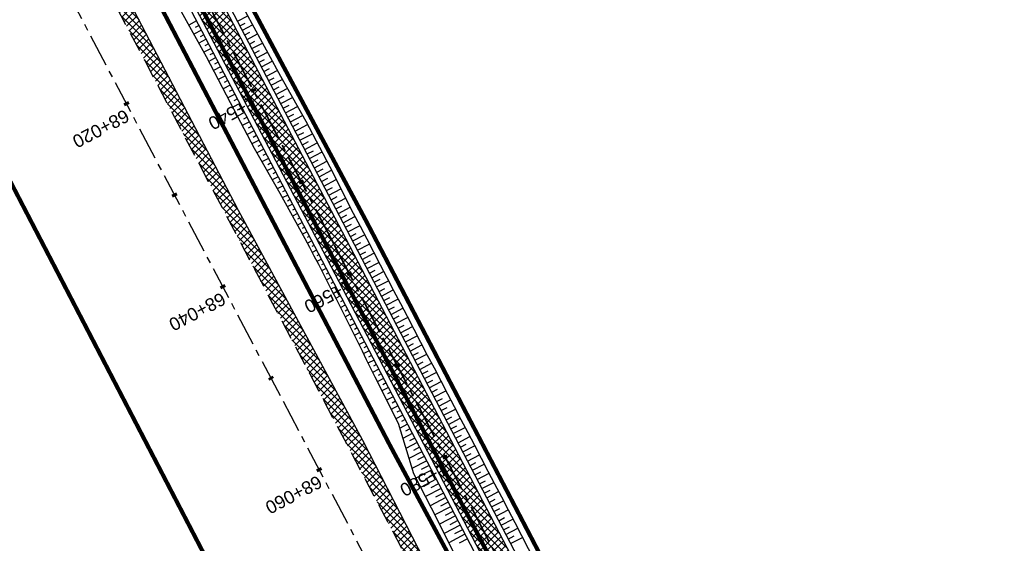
# Model space of a CAD drawing. Header units: metres. Extents: x 7529682 to 7533751, y 5721195 to 5727842.
# Tile 114 of 179: x 7530414 to 7530510, y 5726393 to 5726444. Entities that reach past the tile are written whole.
import ezdxf

# ---------------------------------------------------------------- set-up
doc = ezdxf.new("R2010")
doc.units = ezdxf.units.M
for name, pattern in [('817-dzialki-09-05-04$0$HIDDEN', [0.375, 0.25, -0.125]), ('ACAD_ISO05W100', [33, 24, -3, 0, -3, 0, -3]), ('CENTER', [50.8, 31.75, -6.35, 6.35, -6.35]), ('CENTER2', [28.575, 19.05, -3.175, 3.175, -3.175]), ('HIDDEN', [9.525, 6.35, -3.175])]:
    doc.linetypes.add(name, pattern=pattern)
for name, color, linetype in [('C-DROGI-SYTUACJA', 7, 'Continuous'), ('C-DROGI-SYTUACJA-ETYKIETY', 7, 'Continuous'), ('D-hatch-pobocza', 131, 'Continuous'), ('D-pobocza', 60, 'Continuous'), ('D-rowy', 160, 'Continuous'), ('D-skarpa', 2, 'Continuous'), ('D-skarpa-kreskowanie', 2, 'Continuous')]:
    doc.layers.add(name, color=color, linetype=linetype)
for name, color, linetype, lineweight, true_color in [('D-ewidencja-numery', 7, 'Continuous', 50, 0x40ff00), ('D-hatch-ciag-pieszo-rowerowy', 7, 'Continuous', 13, 0xff9f80), ('D-LR-etap-III', 7, '817-dzialki-09-05-04$0$HIDDEN', 50, 0x00008f)]:
    doc.layers.add(name, color=color, linetype=linetype, lineweight=lineweight, true_color=true_color)
for name, color, linetype, lineweight in [('D-krawędzie', 3, 'Continuous', 30), ('D-obrzeża', 2, 'Continuous', 30), ('D-oś', 10, 'CENTER', 30), ('D-pas-drogowy', 7, 'ACAD_ISO05W100', 50)]:
    doc.layers.add(name, color=color, linetype=linetype, lineweight=lineweight)
doc.layers.add('poprzeczki', color=7, linetype='Continuous', true_color=0x0000c7)
doc.styles.get("Standard").update_dxf_attribs({"font": 'arial.ttf'})
pattern_1 = [(45, (0, 0), (-0.33675960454, 0.33675960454), []), (135, (0, 0), (-0.33675960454, -0.33675960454), [])]

# ---------------------------------------------------------------- blocks, each defined once
blk = doc.blocks.new('AeccTickLine')
at = {"color": 0, "linetype": 'ByBlock', "lineweight": -2}
blk.add_line((0, 1), (0, -1), dxfattribs=at)

msp = doc.modelspace()

# ---------------------------------------------------------------- hatches: boundary and pattern name
at = {"layer": 'D-hatch-ciag-pieszo-rowerowy'}
h = msp.add_hatch(dxfattribs=at)
h.set_pattern_fill('ANSI37', color=256, scale=0.15, style=0)
h.set_pattern_definition(pattern_1)
h.paths.add_polyline_path([(7530404.057, 5726502.584), (7530380.911, 5726546.861), (7530371.746, 5726564.106), (7530368.841, 5726564.244), (7530378.7, 5726545.696), (7530401.842, 5726501.425), (7530423.333, 5726460.444), (7530443.712, 5726421.565), (7530466.681, 5726377.574), (7530482.337, 5726347.963), (7530485.291, 5726347.724), (7530468.894, 5726378.737), (7530445.927, 5726422.724), (7530425.547, 5726461.605)])
at = {"layer": 'D-hatch-pobocza'}
h = msp.add_hatch(dxfattribs=at)
h.set_pattern_fill('ANSI37', color=256, scale=0.15, style=0)
h.set_pattern_definition(pattern_1)
h.paths.add_polyline_path([(7530484.05, 5726334.34), (7530471.92, 5726357.11), (7530458.95, 5726381.07), (7530447.57, 5726403.23), (7530435.55, 5726425.46), (7530424.34, 5726446.96), (7530408.22, 5726477.68), (7530396.72, 5726499.26), (7530381.74, 5726527.87), (7530371.44, 5726547.5), (7530359.58, 5726569.81), (7530349.42, 5726588.72), (7530332.29, 5726621.37), (7530323.72, 5726638.05), (7530306.54, 5726670.82), (7530298.56, 5726686.33), (7530287.26, 5726707.54), (7530284.291, 5726713.261), (7530282.67, 5726712.404), (7530284.501, 5726708.94), (7530291.376, 5726695.94), (7530296.046, 5726687.107), (7530304.464, 5726671.187), (7530316.604, 5726648.181), (7530333.058, 5726617.014), (7530350.004, 5726585.006), (7530367.258, 5726552.316), (7530385.763, 5726517.235), (7530404.054, 5726482.546), (7530421.087, 5726450.182), (7530442.442, 5726409.661), (7530463.421, 5726369.85), (7530489.269, 5726320.828), (7530506.412, 5726288.291), (7530524.315, 5726254.784), (7530540.549, 5726224.891), (7530548.273, 5726210.669), (7530551.697, 5726207.035), (7530543.21, 5726222.9), (7530538.34, 5726232.11), (7530533.7, 5726240.35), (7530511.95, 5726280.97), (7530499.24, 5726305.31)])

# ---------------------------------------------------------------- linework, layer by layer
at = {"layer": 'C-DROGI-SYTUACJA', "color": 10, "linetype": 'CENTER2', "lineweight": 35, "ltscale": 0.2}
msp.add_lwpolyline([(7530424.44, 5726461.025), (7530444.82, 5726422.144), (7530467.787, 5726378.156), (7530487.261, 5726341.324), (7530506.418, 5726305.122), (7530526.989, 5726265.744), (7530541.922, 5726236.64), (7530552.763, 5726216.63, 0.020438), (7530554.436, 5726213.822), (7530562.078, 5726202.113, -0.024166), (7530564.031, 5726198.778), (7530567.392, 5726192.349, -0.021495), (7530568.851, 5726189.237), (7530572.059, 5726181.558, 0.022535), (7530573.596, 5726178.299), (7530581.269, 5726163.764, 0.096558), (7530584.871, 5726159.294), (7530589.549, 5726155.354, -0.108108), (7530591.633, 5726152.643), (7530599.06, 5726136.869, -0.193566)], format="xyb", dxfattribs=at)
at = {"layer": 'D-ewidencja-numery', "color": 12, "ltscale": 15, "true_color": 0xc70000}
msp.add_lwpolyline([(7530427.465, 5726462.62), (7530447.928, 5726424.388), (7530471.127, 5726379.921), (7530490.501, 5726343.033), (7530509.499, 5726306.733), (7530529.89, 5726267.244), (7530543.852, 5726238.99), (7530554.809, 5726218.944), (7530559.027, 5726212.223), (7530563.061, 5726206.41), (7530566.934, 5726200.464), (7530569.771, 5726194.902), (7530571.473, 5726191.282), (7530572.839, 5726188.025), (7530575.295, 5726182.035), (7530579.737, 5726173.306), (7530583.3, 5726167.41), (7530583.3, 5726167.41), (7530583.3, 5726167.41)], dxfattribs=at)
at = {"layer": 'D-krawędzie', "linetype": 'HIDDEN', "ltscale": 0.3}
msp.add_lwpolyline([(7530263.782, 5726749.287), (7530270.196, 5726737.096), (7530272.433, 5726732.819), (7530276.009, 5726725.598), (7530279.7, 5726718.02), (7530284.501, 5726708.94), (7530291.376, 5726695.94), (7530296.046, 5726687.107), (7530304.464, 5726671.187), (7530316.604, 5726648.181), (7530333.058, 5726617.014), (7530350.004, 5726585.006), (7530367.258, 5726552.316), (7530385.763, 5726517.235), (7530404.054, 5726482.546), (7530421.087, 5726450.182), (7530442.442, 5726409.661), (7530463.421, 5726369.85), (7530489.269, 5726320.828), (7530506.412, 5726288.291), (7530524.315, 5726254.784), (7530540.549, 5726224.891), (7530548.24, 5726210.73)], dxfattribs=at)
at = {"layer": 'D-LR-etap-III', "ltscale": 10, "flags": 128}
msp.add_lwpolyline([(7531750.474, 5723895.103, 0.4, 0.4, 0), (7531750.505, 5723895.13, 0.4, 0.4, 0), (7531682.71, 5724022.92, 0.4, 0.4, 0), (7531619.177, 5724147.204, 0.4, 0.4, 0), (7531592.309, 5724198.489, 0.4, 0.4, 0), (7531553.264, 5724272.919, 0.4, 0.4, 0), (7531504.02, 5724366.79, 0.4, 0.4, 0), (7531482.09, 5724407.62, 0.4, 0.4, 0), (7531412.35, 5724541.183, 0.4, 0.4, 0), (7531388.464, 5724586.93, 0.4, 0.4, 0), (7531345.12, 5724669.94, 0.4, 0.4, 0), (7531127.66, 5725081.67, 0.4, 0.4, 0), (7531059.253, 5725211.041, 0.4, 0.4, 0), (7531008.007, 5725307.954, 0.4, 0.4, 0), (7530964.182, 5725390.836, 0.4, 0.4, 0), (7530914.557, 5725484.684, 0.4, 0.4, 0), (7530865.243, 5725577.494, 0.4, 0.4, 0), (7530840.085, 5725624.059, 0.4, 0.4, 0), (7530802.56, 5725694.925, 0.4, 0.4, 0), (7530755.54, 5725787.51, 0.4, 0.4, 0), (7530708.718, 5725876.303, 0.4, 0.4, 0), (7530695.12, 5725902.09, 0.4, 0.4, 0), (7530642.914, 5726001.078, 0.4, 0.4, 0), (7530634.935, 5726016.147, 0.4, 0.4, 0), (7530610.82, 5726061.93, 0.4, 0.4, 0), (7530610.82, 5726061.93, 0.4, 0.4, 0), (7530607.21, 5726063.51, 0.4, 0.4, 0), (7530597.42, 5726080.68, 0.4, 0.4, 0), (7530591.16, 5726088.44, 0.4, 0.4, 0), (7530581.28, 5726107.21, 0.4, 0.4, 0), (7530571.29, 5726130.56, 0.4, 0.4, 0), (7530549.555, 5726171.527, 0.4, 0.4, 0), (7530531.014, 5726206.474, 0.4, 0.4, 0), (7530516.461, 5726236.017, 0.4, 0.4, 0), (7530500.799, 5726266.141, 0.4, 0.4, 0), (7530491.35, 5726283.94, 0.4, 0.4, 0), (7530482.4, 5726303.41, 0.4, 0.4, 0), (7530482.4, 5726303.41, 0.4, 0.4, 0), (7530450.41, 5726357.28, 0.4, 0.4, 0), (7530397.759, 5726458.5, 0.4, 0.4, 0), (7530334.708, 5726583.665, 0.4, 0.4, 0), (7530303.939, 5726645.168, 0.4, 0.4, 0), (7530300.51, 5726651.778, 0.4, 0.4, 0), (7530289.214, 5726671.967, 0.4, 0.4, 0), (7530281.54, 5726685.57, 0.4, 0.4, 0), (7530261.371, 5726724.163, 0.4, 0.4, 0), (7530254.03, 5726738.21, 0.4, 0.4, 0), (7530197.22, 5726845.06, 0.4, 0.4, 0), (7530194.71, 5726849.15, 0.4, 0.4, 0), (7530195.92, 5726850.75, 0.4, 0.4, 0), (7530170.547, 5726892.961, 0.4, 0.4, 0), (7530143.175, 5726945.066, 0.4, 0.4, 0), (7530105.06, 5727018.32, 0.4, 0.4, 0), (7530100.06, 5727027.16, 0.4, 0.4, 0), (7530062.319, 5727099.625, 0.4, 0.4, 0), (7530015.379, 5727189.42, 0.4, 0.4, 0), (7529983.208, 5727250.207, 0.4, 0.4, 0), (7529953.284, 5727306.747, 0.4, 0.4, 0), (7529900.671, 5727406.159, 0.4, 0.4, 0), (7529890.63, 5727425.131, 0.4, 0.4, 0), (7529875.155, 5727454.426, 0.4, 0.4, 0), (7529857.56, 5727487.787, 0.4, 0.4, 0), (7529835.194, 5727530.193, 0.4, 0.4, 0), (7529811.741, 5727574.662, 0.4, 0.4, 0), (7529792.102, 5727611.923, 0.4, 0.4, 0), (7529768.066, 5727657.47, 0.4, 0.4, 0), (7529755.211, 5727682.131, 0.4, 0.4, 0), (7529753.31, 5727681.13, 0.4, 0.4, 0), (7529739.21, 5727707.77, 0.4, 0.4, 0), (7529735.395, 5727711.252, 0.4, 0.4, 0), (7529725.42, 5727730.2, 0.4, 0.4, 0), (7529723.55, 5727729.88, 0.4, 0.4, 0), (7529695.567, 5727782.932, 0.4, 0.4, 0), (7529717.68, 5727794.024, 0.4, 0.4, 0), (7529736.275, 5727758.647, 0.4, 0.4, 0), (7529736.275, 5727758.647, 0.4, 0.4, 0), (7529744.511, 5727750.406, 0.4, 0.4, 0), (7529744.511, 5727750.406, 0.4, 0.4, 0), (7529750.283, 5727738.55, 0.4, 0.4, 0), (7529777.109, 5727687.569, 0.4, 0.4, 0), (7529796.515, 5727651.33, 0.4, 0.4, 0), (7529814.938, 5727616.793, 0.4, 0.4, 0), (7529839.007, 5727572.304, 0.4, 0.4, 0), (7529860.618, 5727532.509, 0.4, 0.4, 0), (7529882.349, 5727491.504, 0.4, 0.4, 0), (7529904.865, 5727449.096, 0.4, 0.4, 0), (7529920.747, 5727418.885, 0.4, 0.4, 0), (7529946.677, 5727368.547, 0.4, 0.4, 0), (7529972.025, 5727320.573, 0.4, 0.4, 0), (7529987.74, 5727290.153, 0.4, 0.4, 0), (7529996.497, 5727273.662, 0.4, 0.4, 0), (7530017.541, 5727234.203, 0.4, 0.4, 0), (7530033.054, 5727204.864, 0.4, 0.4, 0), (7530051.623, 5727170.223, 0.4, 0.4, 0), (7530069.277, 5727137.016, 0.4, 0.4, 0), (7530089.385, 5727097.534, 0.4, 0.4, 0), (7530109.713, 5727060.747, 0.4, 0.4, 0), (7530136.77, 5727011.64, 0.4, 0.4, 0), (7530162.447, 5726962.744, 0.4, 0.4, 0), (7530187.674, 5726916.992, 0.4, 0.4, 0), (7530207.821, 5726879.335, 0.4, 0.4, 0), (7530230.626, 5726834.519, 0.4, 0.4, 0), (7530262.288, 5726776.618, 0.4, 0.4, 0), (7530277.51, 5726760.213, 0.4, 0.4, 0), (7530286.037, 5726744.107, 0.4, 0.4, 0), (7530288.097, 5726735.884, 0.4, 0.4, 0), (7530290.394, 5726725.047, 0.4, 0.4, 0), (7530296.177, 5726713.583, 0.4, 0.4, 0), (7530302.726, 5726701.182, 0.4, 0.4, 0), (7530325.685, 5726657.466, 0.4, 0.4, 0), (7530343.244, 5726623.649, 0.4, 0.4, 0), (7530360.23, 5726591.747, 0.4, 0.4, 0), (7530383.209, 5726548.059, 0.4, 0.4, 0), (7530406.018, 5726503.606, 0.4, 0.4, 0), (7530427.465, 5726462.62, 0.4, 0.4, 0), (7530447.928, 5726424.388, 0.4, 0.4, 0), (7530471.127, 5726379.921, 0.4, 0.4, 0), (7530490.501, 5726343.033, 0.4, 0.4, 0), (7530509.499, 5726306.733, 0.4, 0.4, 0), (7530529.89, 5726267.244, 0.4, 0.4, 0), (7530543.852, 5726238.99, 0.4, 0.4, 0), (7530554.809, 5726218.944, 0.4, 0.4, 0), (7530559.027, 5726212.223, 0.4, 0.4, 0), (7530563.061, 5726206.41, 0.4, 0.4, 0), (7530566.934, 5726200.464, 0.4, 0.4, 0), (7530569.771, 5726194.902, 0.4, 0.4, 0), (7530571.473, 5726191.282, 0.4, 0.4, 0), (7530572.839, 5726188.025, 0.4, 0.4, 0), (7530575.295, 5726182.035, 0.4, 0.4, 0), (7530579.737, 5726173.306, 0.4, 0.4, 0), (7530583.3, 5726167.41, 0.4, 0.4, 0), (7530593.4, 5726163.33, 0.4, 0.4, 0), (7530598.618, 5726155.264, 0.4, 0.4, 0), (7530608.258, 5726140.497, 0.4, 0.4, 0), (7530603.27, 5726136.83, 0.4, 0.4, 0), (7530606.53, 5726131.84, 0.4, 0.4, 0), (7530604.239, 5726124.217, 0.4, 0.4, 0), (7530605.847, 5726121.63, 0.4, 0.4, 0), (7530608.972, 5726116.164, 0.4, 0.4, 0), (7530618.114, 5726097.791, 0.4, 0.4, 0), (7530651.213, 5726034.96, 0.4, 0.4, 0), (7530670.244, 5725998.611, 0.4, 0.4, 0), (7530698.075, 5725945.953, 0.4, 0.4, 0), (7530716.506, 5725911.305, 0.4, 0.4, 0), (7530735.223, 5725875.667, 0.4, 0.4, 0), (7530752.504, 5725842.155, 0.4, 0.4, 0), (7530778.311, 5725793.501, 0.4, 0.4, 0), (7530797.5, 5725756.382, 0.4, 0.4, 0), (7530812.519, 5725728.289, 0.4, 0.4, 0), (7530820.039, 5725713.16, 0.4, 0.4, 0), (7530822.422, 5725710.194, 0.4, 0.4, 0), (7530833.155, 5725688.801, 0.4, 0.4, 0), (7530849.629, 5725656.159, 0.4, 0.4, 0), (7530867.983, 5725621.964, 0.4, 0.4, 0), (7530872.63, 5725612.888, 0.4, 0.4, 0), (7530880.354, 5725597.595, 0.4, 0.4, 0), (7530883.839, 5725593.389, 0.4, 0.4, 0), (7530891.782, 5725587.763, 0.4, 0.4, 0), (7530895.039, 5725584.281, 0.4, 0.4, 0), (7530897.034, 5725580.941, 0.4, 0.4, 0), (7530900.952, 5725579.946, 0.4, 0.4, 0), (7530904.81, 5725571.977, 0.4, 0.4, 0), (7530903.682, 5725568.566, 0.4, 0.4, 0), (7530908.901, 5725558.845, 0.4, 0.4, 0), (7530910.252, 5725545.672, 0.4, 0.4, 0), (7530912.873, 5725538.646, 0.4, 0.4, 0), (7530945.278, 5725478.464, 0.4, 0.4, 0), (7530959.692, 5725450.246, 0.4, 0.4, 0), (7531002.827, 5725368.192, 0.4, 0.4, 0), (7531044.704, 5725290.314, 0.4, 0.4, 0), (7531064.099, 5725253.213, 0.4, 0.4, 0), (7531083.01, 5725216.678, 0.4, 0.4, 0), (7531113.013, 5725158.466, 0.4, 0.4, 0), (7531137.364, 5725113.071, 0.4, 0.4, 0), (7531150.831, 5725086.712, 0.4, 0.4, 0), (7531159.746, 5725076.641, 0.4, 0.4, 0), (7531166.31, 5725074.58, 0.4, 0.4, 0), (7531172.29, 5725062.58, 0.4, 0.4, 0), (7531170.59, 5725055.606, 0.4, 0.4, 0), (7531173.733, 5725044.081, 0.4, 0.4, 0), (7531215.342, 5724964.86, 0.4, 0.4, 0), (7531238.054, 5724921.685, 0.4, 0.4, 0), (7531262.39, 5724875.283, 0.4, 0.4, 0), (7531295.587, 5724811.266, 0.4, 0.4, 0), (7531348.488, 5724712.363, 0.4, 0.4, 0), (7531363.741, 5724682.684, 0.4, 0.4, 0), (7531366.987, 5724675.865, 0.4, 0.4, 0), (7531382.541, 5724646.111, 0.4, 0.4, 0), (7531401.299, 5724610.875, 0.4, 0.4, 0), (7531428.965, 5724558.862, 0.4, 0.4, 0), (7531449.111, 5724520.398, 0.4, 0.4, 0), (7531477.293, 5724465.831, 0.4, 0.4, 0), (7531500.996, 5724421.113, 0.4, 0.4, 0), (7531512.122, 5724400.549, 0.4, 0.4, 0), (7531513.782, 5724396.757, 0.4, 0.4, 0), (7531526.32, 5724379.39, 0.4, 0.4, 0), (7531566.784, 5724302.736, 0.4, 0.4, 0), (7531612.277, 5724225.61, 0.4, 0.4, 0), (7531620.493, 5724210.548, 0.4, 0.4, 0), (7531631.578, 5724196.258, 0.4, 0.4, 0), (7531653.484, 5724152.434, 0.4, 0.4, 0), (7531661.151, 5724128.494, 0.4, 0.4, 0), (7531673.881, 5724101.186, 0.4, 0.4, 0), (7531684.691, 5724081.184, 0.4, 0.4, 0), (7531699.212, 5724051.17, 0.4, 0.4, 0), (7531704.034, 5724040.584, 0.4, 0.4, 0), (7531704.034, 5724040.584, 0.4, 0.4, 0), (7531703.913, 5724037.17, 0.4, 0.4, 0), (7531736.42, 5723969.232, 0.4, 0.4, 0), (7531738.285, 5723967.699, 0.4, 0.4, 0), (7531742.181, 5723962.346, 0.4, 0.4, 0), (7531744.286, 5723958.616, 0.4, 0.4, 0), (7531755.393, 5723944.193, 0.4, 0.4, 0), (7531758.69, 5723936.76, 0.4, 0.4, 0), (7531780.08, 5723929.25, 0.4, 0.4, 0), (7531792.612, 5723906.338, 0.4, 0.4, 0), (7531792.612, 5723906.338, 0.4, 0.4, 0), (7531756.962, 5723883.055, 0.4, 0.4, 0), (7531750.46, 5723895.13, 0.4, 0.4, 0), (7531750.46, 5723895.13, 0, 0, 0)], format="xyseb", dxfattribs=at)
at = {"layer": 'D-obrzeża'}
for points in [[(7530425.547, 5726461.605), (7530445.927, 5726422.724), (7530468.894, 5726378.737), (7530488.366, 5726341.909), (7530507.524, 5726305.704), (7530528.099, 5726266.319), (7530543.028, 5726237.223), (7530553.837, 5726217.27, 0.020438), (7530555.511, 5726214.462), (7530563.158, 5726202.745, -0.024166), (7530565.111, 5726199.411), (7530568.325, 5726193.262, -0.021495), (7530570.15, 5726189.371), (7530573.016, 5726182.508, 0.022535), (7530574.938, 5726178.434), (7530582.467, 5726164.173, 0.144123), (7530586.407, 5726160.127), (7530591.402, 5726157.316, -0.143266), (7530593.364, 5726155.308), (7530594.228, 5726153.684)], [(7530423.333, 5726460.444), (7530443.712, 5726421.565), (7530466.681, 5726377.574), (7530486.156, 5726340.739), (7530505.312, 5726304.54), (7530525.878, 5726265.169), (7530540.816, 5726236.057), (7530551.688, 5726215.99, 0.020438), (7530553.361, 5726213.182), (7530560.998, 5726201.48, -0.024166), (7530562.951, 5726198.146), (7530566.06, 5726192.199, -0.021495), (7530567.884, 5726188.309), (7530570.753, 5726181.44, 0.022535), (7530572.675, 5726177.366), (7530580.714, 5726162.138, 0.101584), (7530584.546, 5726157.479), (7530584.686, 5726157.365, -0.100735), (7530588.495, 5726152.75), (7530588.874, 5726152.037)]]:
    msp.add_lwpolyline(points, format="xyb", dxfattribs=at)
at = {"layer": 'D-oś', "ltscale": 0.1}
msp.add_lwpolyline([(7530594.845, 5726110.895), (7530540.21, 5726214.45), (7530503.32, 5726286.651), (7530486.173, 5726319.196), (7530460.325, 5726368.218), (7530439.346, 5726408.03), (7530417.989, 5726448.552), (7530400.958, 5726480.914), (7530382.667, 5726515.602), (7530364.162, 5726550.682), (7530346.91, 5726583.371), (7530329.964, 5726615.378), (7530313.508, 5726646.548), (7530301.37, 5726669.551), (7530292.952, 5726685.471), (7530288.281, 5726694.304), (7530281.407, 5726707.304), (7530276.579, 5726716.435), (7530272.867, 5726724.055), (7530269.314, 5726731.231), (7530267.097, 5726735.47), (7530260.688, 5726747.65), (7530256.664, 5726755.22)], dxfattribs=at)
at = {"layer": 'D-pas-drogowy', "ltscale": 0.2, "flags": 128}
msp.add_lwpolyline([(7531633.019, 5724182.834, 0.4, 0.4, 0), (7531617.559, 5724211.608, 0.4, 0.4, 0), (7531566.784, 5724302.736, 0.4, 0.4, 0), (7531538.419, 5724356.47, 0.4, 0.4, 0), (7531526.32, 5724379.39, 0.4, 0.4, 0), (7531516.102, 5724393.607, 0.4, 0.4, 0.001485), (7531513.78, 5724396.838, 0.4, 0.4, 0), (7531501.87, 5724413.41, 0.4, 0.4, 0), (7531474.926, 5724464.508, 0.4, 0.4, 0), (7531446.2, 5724518.992, 0.4, 0.4, 0), (7531424.962, 5724559.262, 0.4, 0.4, 0), (7531398.444, 5724609.566, 0.4, 0.4, 0), (7531379.647, 5724645.216, 0.4, 0.4, 0), (7531365.23, 5724672.56, 0.4, 0.4, 0), (7531341.306, 5724717.915, 0.4, 0.4, 0), (7531312.9, 5724771.789, 0.4, 0.4, 0), (7531292.591, 5724810.307, 0.4, 0.4, 0), (7531259.392, 5724873.271, 0.4, 0.4, 0), (7531233.74, 5724921.923, 0.4, 0.4, 0), (7531203.073, 5724980.092, 0.4, 0.4, 0), (7531173.471, 5725036.225, 0.4, 0.4, 0), (7531168.27, 5725046.09, 0.4, 0.4, 0), (7531172.29, 5725062.58, 0.4, 0.4, 0), (7531166.31, 5725074.58, 0.4, 0.4, 0), (7531150.32, 5725079.6, 0.4, 0.4, 0), (7531141.5, 5725096.43, 0.4, 0.4, 0), (7531109.312, 5725157.814, 0.4, 0.4, 0), (7531086.641, 5725201.048, 0.4, 0.4, 0), (7531059.198, 5725253.384, 0.4, 0.4, 0), (7531028.207, 5725312.489, 0.4, 0.4, 0), (7530999.105, 5725367.99, 0.4, 0.4, 0), (7530956.248, 5725449.725, 0.4, 0.4, 0), (7530924.398, 5725510.464, 0.4, 0.4, 0), (7530897.51, 5725561.74, 0.4, 0.4, 0), (7530894.46, 5725566.14, 0.4, 0.4, 0), (7530892.16, 5725570.49, 0.4, 0.4, 0), (7530869.363, 5725613.307, 0.4, 0.4, 0), (7530861.694, 5725627.705, 0.4, 0.4, 0), (7530852.74, 5725644.52, 0.4, 0.4, 0), (7530831.51, 5725684.2, 0.4, 0.4, 0), (7530811.13, 5725722.52, 0.4, 0.4, 0), (7530792.348, 5725757.941, 0.4, 0.4, 0), (7530768.03, 5725803.8, 0.4, 0.4, 0), (7530748.769, 5725840.179, 0.4, 0.4, 0), (7530727.7, 5725879.97, 0.4, 0.4, 0), (7530712.098, 5725909.545, 0.4, 0.4, 0), (7530693.644, 5725944.645, 0.4, 0.4, 0), (7530665.702, 5725997.539, 0.4, 0.4, 0), (7530641.76, 5726042.88, 0.4, 0.4, 0), (7530616.5, 5726091.48, 0.4, 0.4, 0), (7530604.628, 5726114.32, 0.4, 0.4, -0.007763), (7530602.5, 5726118.43, 0.4, 0.4, 0), (7530603.992, 5726123.395, 0.4, 0.4, 0), (7530606.53, 5726131.84, 0.4, 0.4, 0), (7530603.27, 5726136.83, 0.4, 0.4, 0), (7530593.776, 5726151.369, 0.4, 0.4, 0), (7530590.203, 5726156.84, 0.4, 0.4, 0), (7530583.3, 5726167.41, 0.4, 0.4, 0), (7530580.578, 5726170.428, 0.4, 0.4, 0), (7530575.85, 5726175.67, 0.4, 0.4, 0), (7530569.01, 5726186.66, 0.4, 0.4, 0), (7530562.555, 5726199.189, 0.4, 0.4, 0), (7530555.67, 5726211.39, 0.4, 0.4, 0), (7530548.29, 5726224.23, 0.4, 0.4, 0), (7530540.58, 5726237.71, 0.4, 0.4, 0), (7530532.68, 5726252.65, 0.4, 0.4, 0), (7530524.06, 5726269.35, 0.4, 0.4, 0), (7530502.82, 5726309.91, 0.4, 0.4, 0), (7530488.83, 5726336.63, 0.4, 0.4, 0), (7530466.03, 5726380.16, 0.4, 0.4, 0), (7530438.47, 5726432.77, 0.4, 0.4, 0), (7530424.53, 5726459.09, 0.4, 0.4, 0), (7530401.63, 5726502.97, 0.4, 0.4, 0), (7530383.38, 5726538.06, 0.4, 0.4, 0), (7530353.97, 5726593.52, 0.4, 0.4, 0), (7530338.47, 5726622.74, 0.4, 0.4, 0), (7530322.01, 5726653.88, 0.4, 0.4, 0), (7530297.54, 5726700.33, 0.4, 0.4, 0), (7530287.38, 5726719.6, 0.4, 0.4, 0), (7530285.95, 5726722.316, 0.4, 0.4, 0), (7530280.26, 5726733.12, 0.4, 0.4, 0), (7530266.73, 5726758.74, 0.4, 0.4, 0), (7530260.42, 5726770.47, 0.4, 0.4, 0), (7530253.25, 5726783.82, 0.4, 0.4, 0), (7530244.95, 5726799.33, 0.4, 0.4, 0), (7530239.39, 5726808.49, 0.4, 0.4, 0), (7530238.29, 5726807.9, 0.4, 0.4, 0), (7530218.11, 5726850.67, 0.4, 0.4, 0), (7530175.907, 5726928.168, 0.4, 0.4, 0), (7530096.68, 5727076.15, 0.4, 0.4, 0), (7530094.68, 5727079.89, 0.4, 0.4, 0), (7530064.597, 5727135.523, 0.4, 0.4, 0), (7530046.731, 5727168.892, 0.4, 0.4, 0), (7530025.803, 5727208.461, 0.4, 0.4, 0), (7530012.847, 5727232.979, 0.4, 0.4, 0), (7529994.15, 5727268.45, 0.4, 0.4, 0), (7529981.671, 5727291.93, 0.4, 0.4, 0), (7529949.89, 5727351.73, 0.4, 0.4, 0), (7529924.75, 5727399.03, 0.4, 0.4, 0), (7529915.516, 5727417.1, 0.4, 0.4, 0), (7529885.83, 5727475.19, 0.4, 0.4, 0), (7529862.56, 5727519.97, 0.4, 0.4, 0), (7529852.985, 5727538.191, 0.4, 0.4, 0), (7529836.513, 5727569.511, 0.4, 0.4, 0), (7529815.369, 5727609.141, 0.4, 0.4, 0), (7529792.795, 5727651.247, 0.4, 0.4, 0), (7529774.199, 5727685.858, 0.4, 0.4, 0), (7529746.966, 5727736.059, 0.4, 0.4, 0), (7529733.92, 5727757.62, 0.4, 0.4, 0), (7529708.607, 5727806.389, 0.4, 0.4, 0), (7529688.492, 5727796.345, 0.4, 0.4, 0), (7529723.55, 5727729.88, 0.4, 0.4, 0), (7529725.42, 5727730.2, 0.4, 0.4, 0), (7529735.38, 5727711.28, 0.4, 0.4, 0), (7529739.21, 5727707.77, 0.4, 0.4, 0), (7529753.31, 5727681.13, 0.4, 0.4, 0), (7529755.178, 5727682.114, 0.4, 0.4, 0), (7529792.102, 5727611.923, 0.4, 0.4, 0), (7529811.741, 5727574.662, 0.4, 0.4, 0), (7529835.194, 5727530.193, 0.4, 0.4, 0), (7529857.56, 5727487.787, 0.4, 0.4, 0), (7529875.155, 5727454.426, 0.4, 0.4, 0), (7529890.63, 5727425.131, 0.4, 0.4, 0), (7529900.671, 5727406.159, 0.4, 0.4, 0), (7529953.284, 5727306.747, 0.4, 0.4, 0), (7529983.208, 5727250.207, 0.4, 0.4, 0), (7530015.379, 5727189.42, 0.4, 0.4, 0), (7530062.319, 5727099.625, 0.4, 0.4, 0), (7530100.06, 5727027.16, 0.4, 0.4, 0), (7530105.06, 5727018.32, 0.4, 0.4, 0), (7530143.175, 5726945.066, 0.4, 0.4, 0), (7530170.547, 5726892.961, 0.4, 0.4, 0), (7530195.92, 5726850.75, 0.4, 0.4, 0), (7530194.71, 5726849.15, 0.4, 0.4, 0), (7530197.22, 5726845.06, 0.4, 0.4, 0), (7530254.03, 5726738.21, 0.4, 0.4, 0), (7530261.371, 5726724.163, 0.4, 0.4, 0), (7530281.54, 5726685.57, 0.4, 0.4, 0), (7530289.214, 5726671.967, 0.4, 0.4, 0), (7530300.51, 5726651.778, 0.4, 0.4, 0), (7530303.939, 5726645.168, 0.4, 0.4, 0), (7530334.708, 5726583.665, 0.4, 0.4, 0), (7530397.759, 5726458.5, 0.4, 0.4, 0), (7530450.41, 5726357.28, 0.4, 0.4, 0), (7530482.4, 5726303.41, 0.4, 0.4, 0), (7530483.688, 5726301.003, 0.4, 0.4, 0), (7530491.35, 5726283.94, 0.4, 0.4, 0), (7530512.67, 5726243.78, 0.4, 0.4, 0), (7530529.43, 5726209.46, 0.4, 0.4, 0), (7530571.29, 5726130.56, 0.4, 0.4, 0), (7530581.28, 5726107.21, 0.4, 0.4, 0), (7530591.16, 5726088.44, 0.4, 0.4, 0), (7530597.42, 5726080.68, 0.4, 0.4, 0), (7530607.21, 5726063.51, 0.4, 0.4, 0), (7530610.82, 5726061.93, 0.4, 0.4, 0), (7530634.935, 5726016.147, 0.4, 0.4, 0), (7530642.914, 5726001.078, 0.4, 0.4, 0), (7530695.12, 5725902.09, 0.4, 0.4, 0), (7530708.718, 5725876.303, 0.4, 0.4, 0), (7530755.54, 5725787.51, 0.4, 0.4, 0), (7530802.56, 5725694.925, 0.4, 0.4, 0), (7530840.085, 5725624.059, 0.4, 0.4, 0), (7530865.243, 5725577.494, 0.4, 0.4, 0), (7530914.557, 5725484.684, 0.4, 0.4, 0), (7530964.182, 5725390.836, 0.4, 0.4, 0), (7531008.007, 5725307.954, 0.4, 0.4, 0), (7531059.253, 5725211.041, 0.4, 0.4, 0), (7531127.66, 5725081.67, 0.4, 0.4, 0), (7531345.12, 5724669.94, 0.4, 0.4, 0), (7531388.464, 5724586.93, 0.4, 0.4, 0), (7531412.35, 5724541.183, 0.4, 0.4, 0), (7531482.09, 5724407.62, 0.4, 0.4, 0), (7531504.02, 5724366.79, 0.4, 0.4, 0), (7531519.374, 5724337.52, 0.4, 0.4, 0), (7531563.749, 5724252.932, 0.4, 0.4, 0), (7531602.175, 5724179.681, 0.4, 0.4, 0), (7531619.177, 5724147.204, 0.4, 0.4, 0), (7531625.038, 5724135.635, 0.4, 0.4, 0), (7531656.796, 5724073.316, 0.4, 0.4, 0), (7531675.12, 5724037.36, 0.4, 0.4, 0), (7531682.71, 5724022.92, 0.4, 0.4, 0), (7531705.565, 5723979.811, 0.4, 0.4, 0), (7531736.606, 5723921.262, 0.4, 0.4, 0), (7531750.46, 5723895.13, 0.4, 0.4, 0), (7531740.77, 5723886.56, 0.4, 0.4, 0), (7531732.86, 5723885, 0.4, 0.4, 0), (7531722.18, 5723887.77, 0.4, 0.4, 0), (7531729.87, 5723862.17, 0.4, 0.4, 0), (7531742.92, 5723861.93, 0.4, 0.4, 0), (7531763.71, 5723859.52, 0.4, 0.4, 0), (7531768.42, 5723854.12, 0.4, 0.4, 0), (7531787.42, 5723817.97, 0.4, 0.4, 0), (7531795.57, 5723809.82, 0.4, 0.4, 0), (7531816.347, 5723819.85, 0.4, 0.4, 0), (7531816.347, 5723819.85, 0.4, 0.4, 0), (7531805.06, 5723843.23, 0.4, 0.4, 0), (7531803.61, 5723886.23, 0.4, 0.4, 0), (7531803.61, 5723886.23, 0.4, 0.4, 0), (7531780.08, 5723929.25, 0.4, 0.4, 0), (7531758.69, 5723936.76, 0.4, 0.4, 0), (7531749.359, 5723946.412, 0.4, 0.4, 0), (7531742.71, 5723953.29, 0.4, 0.4, 0), (7531735.177, 5723967.878, 0.4, 0.4, 0), (7531722.37, 5723992.68, 0.4, 0.4, 0), (7531705.042, 5724030.886, 0.4, 0.4, 0), (7531699.47, 5724043.17, 0.4, 0.4, 0), (7531692.69, 5724058.11, 0.4, 0.4, 0), (7531679.672, 5724084.017, 0.4, 0.4, 0), (7531674.55, 5724094.21, 0.4, 0.4, 0), (7531666.633, 5724114.003, 0.4, 0.4, 0), (7531649, 5724153.82, 0.4, 0.4, 0), (7531641.49, 5724149.34, 0.4, 0.4, 0), (7531626.04, 5724179.34, 0.4, 0.4, 0), (7531633.03, 5724182.84, 0, 0, 0)], format="xyseb", dxfattribs=at)
at = {"layer": 'D-pobocza'}
for points in [[(7530324.032, 5726655.814), (7530341.472, 5726622.699), (7530358.39, 5726590.299), (7530381.354, 5726547.095), (7530404.5, 5726502.816), (7530425.99, 5726461.837), (7530446.37, 5726422.955), (7530469.336, 5726378.97), (7530488.808, 5726342.142), (7530507.967, 5726305.936), (7530528.543, 5726266.549), (7530543.47, 5726237.456), (7530554.277, 5726217.509, 0.020438), (7530555.929, 5726214.736), (7530563.577, 5726203.019, -0.024166), (7530565.554, 5726199.643), (7530568.768, 5726193.493, -0.021495), (7530570.611, 5726189.564), (7530573.478, 5726182.701, 0.022535), (7530575.38, 5726178.667), (7530582.909, 5726164.407)], [(7530320.936, 5726654.183), (7530338.372, 5726621.074), (7530355.294, 5726588.668), (7530378.258, 5726545.463), (7530401.399, 5726501.193), (7530422.89, 5726460.212), (7530443.269, 5726421.333), (7530466.238, 5726377.342), (7530485.714, 5726340.506), (7530504.869, 5726304.308), (7530525.434, 5726264.939), (7530540.374, 5726235.824), (7530551.248, 5726215.751, 0.020438), (7530552.942, 5726212.908), (7530560.579, 5726201.207, -0.024166), (7530562.508, 5726197.914), (7530565.617, 5726191.967, -0.021495), (7530567.423, 5726188.116), (7530570.292, 5726181.248, 0.022535), (7530572.232, 5726177.133), (7530572.779, 5726176.098)]]:
    msp.add_lwpolyline(points, format="xyb", dxfattribs=at)
msp.add_lwpolyline([(7530548.273, 5726210.669), (7530551.697, 5726207.035), (7530543.21, 5726222.9), (7530538.34, 5726232.11), (7530533.7, 5726240.35), (7530511.95, 5726280.97), (7530499.24, 5726305.31), (7530484.05, 5726334.34), (7530471.92, 5726357.11), (7530458.95, 5726381.07), (7530447.57, 5726403.23), (7530435.55, 5726425.46), (7530424.34, 5726446.96)], dxfattribs=at)
at = {"layer": 'D-rowy', "linetype": 'HIDDEN', "ltscale": 0.1, "const_width": 0.4, "flags": 128}
msp.add_lwpolyline([(7530551.499, 5726212.267), (7530543.597, 5726226.236), (7530531.122, 5726249.92), (7530513.079, 5726284.072), (7530493.258, 5726321.227), (7530474.307, 5726357.907), (7530450.222, 5726402.72), (7530429.968, 5726441.454), (7530407.859, 5726483.738), (7530388.275, 5726520.931), (7530367.428, 5726560.809), (7530342.591, 5726608.109), (7530323.482, 5726644.276), (7530301.727, 5726686.325), (7530278.863, 5726729.805), (7530276.238, 5726736.773), (7530276.238, 5726736.773)], dxfattribs=at)
at = {"layer": 'D-skarpa', "linetype": 'Continuous'}
for points in [[(7530434.839, 5726447.233), (7530437.225, 5726442.839), (7530439.608, 5726438.443), (7530442.066, 5726434.086), (7530444.398, 5726429.663), (7530446.658, 5726425.202, 0.00053), (7530467.502, 5726385.316), (7530469.794, 5726380.872), (7530470.471, 5726379.557), (7530472.123, 5726376.465), (7530474.475, 5726372.053), (7530476.742, 5726367.596), (7530479.076, 5726363.173), (7530481.419, 5726358.757), (7530483.743, 5726354.329), (7530486.059, 5726349.898), (7530489.837, 5726342.685)], [(7530430.017, 5726444.706), (7530432.435, 5726440.328), (7530434.761, 5726435.902), (7530437.071, 5726431.468), (7530439.539, 5726427.116), (7530441.979, 5726422.75, -0.007497), (7530448.743, 5726409.364), (7530450.985, 5726404.894), (7530452.475, 5726400.032), (7530454.773, 5726395.591), (7530456.996, 5726391.111), (7530459.24, 5726386.642), (7530461.586, 5726382.227), (7530464.546, 5726376.463), (7530466.184, 5726373.325), (7530468.497, 5726368.892), (7530471.095, 5726364.61), (7530475.827, 5726355.8), (7530478.18, 5726351.388), (7530484.351, 5726339.785)]]:
    msp.add_lwpolyline(points, format="xyb", dxfattribs=at)
at = {"layer": 'D-skarpa-kreskowanie', "linetype": 'Continuous'}
for p, q in [((7530435.463, 5726443.765, 107.729), (7530436.443, 5726444.278, 106.991)), ((7530431.505, 5726443.778, 107.6), (7530430.748, 5726443.381, 107.031)), ((7530431.737, 5726443.335, 107.6), (7530431.363, 5726443.139, 107.319)), ((7530435.695, 5726443.322, 107.729), (7530436.189, 5726443.58, 107.358)), ((7530435.927, 5726442.879, 107.729), (7530436.921, 5726443.4, 106.981)), ((7530431.969, 5726442.892, 107.6), (7530431.232, 5726442.506, 107.045)), ((7530432.433, 5726442.006, 107.599), (7530431.716, 5726441.63, 107.059)), ((7530432.201, 5726442.449, 107.6), (7530431.837, 5726442.259, 107.326)), ((7530436.159, 5726442.436, 107.729), (7530436.659, 5726442.698, 107.353)), ((7530436.392, 5726441.993, 107.729), (7530437.398, 5726442.521, 106.971)), ((7530432.897, 5726441.121, 107.599), (7530432.199, 5726440.755, 107.074)), ((7530432.665, 5726441.563, 107.599), (7530432.311, 5726441.378, 107.333)), ((7530436.624, 5726441.55, 107.729), (7530437.13, 5726441.816, 107.348)), ((7530436.856, 5726441.107, 107.728), (7530437.874, 5726441.641, 106.962)), ((7530433.362, 5726440.235, 107.599), (7530432.673, 5726439.874, 107.081)), ((7530433.129, 5726440.678, 107.599), (7530432.785, 5726440.497, 107.34)), ((7530437.088, 5726440.665, 107.728), (7530437.6, 5726440.933, 107.343)), ((7530437.32, 5726440.222, 107.728), (7530438.351, 5726440.762, 106.952)), ((7530433.826, 5726439.349, 107.598), (7530433.139, 5726438.989, 107.081)), ((7530433.594, 5726439.792, 107.599), (7530433.25, 5726439.612, 107.34)), ((7530437.552, 5726439.779, 107.728), (7530438.071, 5726440.051, 107.338)), ((7530437.784, 5726439.336, 107.728), (7530438.827, 5726439.883, 106.943)), ((7530438.016, 5726438.893, 107.728), (7530438.541, 5726439.168, 107.333)), ((7530434.29, 5726438.463, 107.598), (7530433.604, 5726438.104, 107.082)), ((7530434.058, 5726438.906, 107.598), (7530433.715, 5726438.726, 107.34)), ((7530438.249, 5726438.45, 107.727), (7530439.304, 5726439.004, 106.933)), ((7530438.481, 5726438.008, 107.727), (7530439.011, 5726438.286, 107.328)), ((7530434.754, 5726437.578, 107.598), (7530434.069, 5726437.219, 107.082)), ((7530434.522, 5726438.021, 107.598), (7530434.179, 5726437.841, 107.34)), ((7530438.713, 5726437.565, 107.727), (7530439.786, 5726438.127, 106.919)), ((7530438.945, 5726437.122, 107.727), (7530439.488, 5726437.407, 107.318)), ((7530439.177, 5726436.679, 107.727), (7530440.278, 5726437.256, 106.898)), ((7530435.219, 5726436.692, 107.597), (7530434.534, 5726436.333, 107.082)), ((7530434.986, 5726437.135, 107.598), (7530434.644, 5726436.955, 107.34)), ((7530439.409, 5726436.236, 107.727), (7530439.966, 5726436.528, 107.307)), ((7530439.641, 5726435.793, 107.726), (7530440.769, 5726436.385, 106.877)), ((7530435.683, 5726435.806, 107.597), (7530434.998, 5726435.447, 107.082)), ((7530435.451, 5726436.249, 107.597), (7530435.109, 5726436.07, 107.34)), ((7530435.915, 5726435.364, 107.597), (7530435.572, 5726435.184, 107.339)), ((7530439.873, 5726435.35, 107.726), (7530440.444, 5726435.65, 107.297)), ((7530440.106, 5726434.908, 107.726), (7530441.261, 5726435.513, 106.856)), ((7530436.147, 5726434.921, 107.597), (7530435.46, 5726434.561, 107.08)), ((7530436.379, 5726434.478, 107.597), (7530436.035, 5726434.297, 107.338)), ((7530440.338, 5726434.465, 107.726), (7530440.922, 5726434.771, 107.286)), ((7530440.57, 5726434.022, 107.726), (7530441.753, 5726434.642, 106.835)), ((7530436.611, 5726434.035, 107.596), (7530435.922, 5726433.674, 107.078)), ((7530436.843, 5726433.592, 107.596), (7530436.498, 5726433.411, 107.336)), ((7530440.802, 5726433.579, 107.726), (7530441.4, 5726433.893, 107.275)), ((7530441.034, 5726433.136, 107.725), (7530442.235, 5726433.766, 106.821)), ((7530437.075, 5726433.149, 107.596), (7530436.384, 5726432.787, 107.075)), ((7530437.308, 5726432.706, 107.596), (7530436.961, 5726432.525, 107.335)), ((7530441.266, 5726432.693, 107.725), (7530441.867, 5726433.008, 107.273)), ((7530441.498, 5726432.25, 107.725), (7530442.702, 5726432.881, 106.819)), ((7530437.54, 5726432.264, 107.596), (7530436.846, 5726431.9, 107.073)), ((7530437.772, 5726431.821, 107.596), (7530437.425, 5726431.639, 107.334)), ((7530441.73, 5726431.808, 107.725), (7530442.333, 5726432.123, 107.272)), ((7530441.963, 5726431.365, 107.725), (7530443.168, 5726431.997, 106.817)), ((7530438.004, 5726431.378, 107.595), (7530437.324, 5726431.022, 107.084)), ((7530438.236, 5726430.935, 107.595), (7530437.904, 5726430.761, 107.345)), ((7530442.195, 5726430.922, 107.725), (7530442.798, 5726431.238, 107.27)), ((7530442.427, 5726430.479, 107.724), (7530443.634, 5726431.112, 106.815)), ((7530438.468, 5726430.492, 107.595), (7530437.818, 5726430.151, 107.105)), ((7530438.7, 5726430.049, 107.595), (7530438.382, 5726429.883, 107.356)), ((7530442.659, 5726430.036, 107.724), (7530443.263, 5726430.353, 107.269)), ((7530442.891, 5726429.593, 107.724), (7530444.101, 5726430.227, 106.813)), ((7530438.932, 5726429.606, 107.595), (7530438.311, 5726429.281, 107.127)), ((7530439.397, 5726428.721, 107.594), (7530438.805, 5726428.41, 107.149)), ((7530439.165, 5726429.164, 107.594), (7530438.861, 5726429.005, 107.366)), ((7530443.123, 5726429.15, 107.724), (7530443.729, 5726429.468, 107.268)), ((7530443.355, 5726428.708, 107.724), (7530444.562, 5726429.34, 106.815)), ((7530439.861, 5726427.835, 107.594), (7530439.298, 5726427.54, 107.17)), ((7530439.629, 5726428.278, 107.594), (7530439.34, 5726428.127, 107.377)), ((7530443.587, 5726428.265, 107.724), (7530444.188, 5726428.579, 107.272)), ((7530443.819, 5726427.822, 107.723), (7530445.014, 5726428.448, 106.824)), ((7530440.325, 5726426.949, 107.594), (7530439.789, 5726426.668, 107.19)), ((7530440.093, 5726427.392, 107.594), (7530439.819, 5726427.249, 107.388)), ((7530444.052, 5726427.379, 107.723), (7530444.646, 5726427.69, 107.276)), ((7530444.284, 5726426.936, 107.723), (7530445.466, 5726427.556, 106.833)), ((7530444.516, 5726426.493, 107.723), (7530445.104, 5726426.801, 107.28)), ((7530440.789, 5726426.064, 107.593), (7530440.277, 5726425.795, 107.208)), ((7530440.557, 5726426.506, 107.593), (7530440.295, 5726426.369, 107.396)), ((7530444.748, 5726426.05, 107.723), (7530445.918, 5726426.663, 106.842)), ((7530444.98, 5726425.608, 107.723), (7530445.562, 5726425.912, 107.285)), ((7530441.254, 5726425.178, 107.593), (7530440.765, 5726424.922, 107.225)), ((7530441.022, 5726425.621, 107.593), (7530440.771, 5726425.49, 107.405)), ((7530445.212, 5726425.165, 107.722), (7530446.369, 5726425.771, 106.851)), ((7530445.444, 5726424.722, 107.722), (7530446.02, 5726425.024, 107.289)), ((7530445.676, 5726424.279, 107.722), (7530446.821, 5726424.879, 106.86)), ((7530441.486, 5726424.735, 107.593), (7530441.247, 5726424.61, 107.413)), ((7530441.718, 5726424.292, 107.593), (7530441.253, 5726424.049, 107.243)), ((7530445.909, 5726423.836, 107.722), (7530446.478, 5726424.135, 107.293)), ((7530446.141, 5726423.393, 107.722), (7530447.274, 5726423.987, 106.869)), ((7530441.95, 5726423.849, 107.592), (7530441.724, 5726423.731, 107.422)), ((7530442.182, 5726423.406, 107.592), (7530441.741, 5726423.175, 107.26)), ((7530442.414, 5726422.964, 107.592), (7530442.2, 5726422.851, 107.431)), ((7530446.373, 5726422.95, 107.721), (7530446.937, 5726423.245, 107.297)), ((7530446.604, 5726422.507, 107.721), (7530447.733, 5726423.096, 106.873)), ((7530442.646, 5726422.521, 107.592), (7530442.216, 5726422.295, 107.268)), ((7530442.879, 5726422.078, 107.592), (7530442.663, 5726421.965, 107.43)), ((7530446.836, 5726422.064, 107.721), (7530447.4, 5726422.359, 107.297)), ((7530447.067, 5726421.621, 107.721), (7530448.196, 5726422.21, 106.872)), ((7530443.111, 5726421.635, 107.592), (7530442.679, 5726421.409, 107.267)), ((7530443.343, 5726421.192, 107.591), (7530443.126, 5726421.079, 107.428)), ((7530447.299, 5726421.178, 107.721), (7530447.863, 5726421.473, 107.296)), ((7530447.53, 5726420.734, 107.721), (7530448.66, 5726421.324, 106.871)), ((7530443.574, 5726420.749, 107.591), (7530443.133, 5726420.519, 107.26)), ((7530443.805, 5726420.306, 107.591), (7530443.582, 5726420.189, 107.423)), ((7530447.761, 5726420.291, 107.72), (7530448.327, 5726420.586, 107.295)), ((7530447.993, 5726419.848, 107.72), (7530449.124, 5726420.438, 106.87)), ((7530444.037, 5726419.862, 107.591), (7530443.583, 5726419.626, 107.25)), ((7530444.268, 5726419.419, 107.591), (7530444.038, 5726419.299, 107.418)), ((7530448.224, 5726419.405, 107.72), (7530448.79, 5726419.7, 107.295)), ((7530448.456, 5726418.961, 107.72), (7530449.587, 5726419.552, 106.869)), ((7530444.5, 5726418.976, 107.591), (7530444.033, 5726418.732, 107.239)), ((7530444.731, 5726418.533, 107.59), (7530444.494, 5726418.409, 107.412)), ((7530448.687, 5726418.518, 107.72), (7530449.253, 5726418.814, 107.294)), ((7530448.918, 5726418.075, 107.72), (7530450.051, 5726418.666, 106.868)), ((7530444.963, 5726418.09, 107.59), (7530444.482, 5726417.839, 107.229)), ((7530445.194, 5726417.646, 107.59), (7530444.95, 5726417.519, 107.407)), ((7530449.15, 5726417.632, 107.719), (7530449.716, 5726417.928, 107.293)), ((7530449.381, 5726417.189, 107.719), (7530450.515, 5726417.78, 106.867)), ((7530445.425, 5726417.203, 107.59), (7530444.932, 5726416.945, 107.219)), ((7530445.888, 5726416.317, 107.59), (7530445.381, 5726416.052, 107.208)), ((7530445.657, 5726416.76, 107.59), (7530445.406, 5726416.629, 107.401)), ((7530449.613, 5726416.745, 107.719), (7530450.18, 5726417.041, 107.293)), ((7530449.844, 5726416.302, 107.719), (7530450.978, 5726416.894, 106.866)), ((7530446.351, 5726415.43, 107.589), (7530445.83, 5726415.158, 107.197)), ((7530446.12, 5726415.873, 107.589), (7530445.862, 5726415.739, 107.396)), ((7530450.076, 5726415.859, 107.719), (7530450.643, 5726416.155, 107.292)), ((7530450.307, 5726415.416, 107.719), (7530451.442, 5726416.008, 106.865)), ((7530446.814, 5726414.544, 107.589), (7530446.279, 5726414.265, 107.187)), ((7530446.582, 5726414.987, 107.589), (7530446.319, 5726414.849, 107.391)), ((7530450.538, 5726414.972, 107.718), (7530451.106, 5726415.269, 107.292)), ((7530450.77, 5726414.529, 107.718), (7530451.905, 5726415.122, 106.864)), ((7530451.001, 5726414.086, 107.718), (7530451.569, 5726414.383, 107.291)), ((7530447.277, 5726413.657, 107.589), (7530446.728, 5726413.371, 107.176)), ((7530447.045, 5726414.101, 107.589), (7530446.775, 5726413.959, 107.385)), ((7530451.233, 5726413.643, 107.718), (7530452.369, 5726414.236, 106.863)), ((7530451.464, 5726413.2, 107.718), (7530452.032, 5726413.496, 107.29)), ((7530447.74, 5726412.771, 107.588), (7530447.178, 5726412.478, 107.166)), ((7530447.508, 5726413.214, 107.588), (7530447.231, 5726413.069, 107.38)), ((7530451.695, 5726412.756, 107.718), (7530452.833, 5726413.35, 106.862)), ((7530451.927, 5726412.313, 107.717), (7530452.496, 5726412.61, 107.29)), ((7530448.202, 5726411.884, 107.588), (7530447.627, 5726411.584, 107.155)), ((7530447.971, 5726412.328, 107.588), (7530447.687, 5726412.179, 107.374)), ((7530452.158, 5726411.87, 107.717), (7530453.296, 5726412.464, 106.861)), ((7530452.39, 5726411.427, 107.717), (7530452.959, 5726411.724, 107.289)), ((7530452.621, 5726410.983, 107.717), (7530453.76, 5726411.578, 106.86)), ((7530448.665, 5726410.998, 107.588), (7530448.076, 5726410.69, 107.144)), ((7530448.434, 5726411.441, 107.588), (7530448.143, 5726411.289, 107.369)), ((7530452.853, 5726410.54, 107.717), (7530453.422, 5726410.838, 107.288)), ((7530453.084, 5726410.097, 107.717), (7530454.224, 5726410.692, 106.859)), ((7530449.128, 5726410.112, 107.587), (7530448.525, 5726409.797, 107.134)), ((7530448.897, 5726410.555, 107.587), (7530448.599, 5726410.399, 107.363)), ((7530449.359, 5726409.668, 107.587), (7530449.055, 5726409.509, 107.358)), ((7530453.315, 5726409.654, 107.716), (7530453.885, 5726409.951, 107.288)), ((7530453.547, 5726409.211, 107.716), (7530454.687, 5726409.806, 106.859)), ((7530449.591, 5726409.225, 107.587), (7530448.974, 5726408.903, 107.123)), ((7530449.822, 5726408.782, 107.587), (7530449.51, 5726408.619, 107.352)), ((7530453.778, 5726408.767, 107.716), (7530454.349, 5726409.065, 107.287)), ((7530454.01, 5726408.324, 107.716), (7530455.151, 5726408.92, 106.858)), ((7530450.054, 5726408.339, 107.587), (7530449.422, 5726408.009, 107.112)), ((7530450.285, 5726407.895, 107.586), (7530449.966, 5726407.729, 107.346)), ((7530454.241, 5726407.881, 107.716), (7530454.812, 5726408.179, 107.286)), ((7530454.472, 5726407.438, 107.716), (7530455.614, 5726408.034, 106.857)), ((7530450.517, 5726407.452, 107.586), (7530449.871, 5726407.115, 107.101)), ((7530450.748, 5726407.009, 107.586), (7530450.421, 5726406.839, 107.34)), ((7530454.704, 5726406.995, 107.715), (7530455.275, 5726407.293, 107.286)), ((7530454.935, 5726406.551, 107.715), (7530456.078, 5726407.148, 106.856)), ((7530450.979, 5726406.566, 107.586), (7530450.319, 5726406.221, 107.089)), ((7530451.211, 5726406.123, 107.586), (7530450.877, 5726405.948, 107.335)), ((7530455.167, 5726406.108, 107.715), (7530455.738, 5726406.407, 107.285)), ((7530455.398, 5726405.665, 107.715), (7530456.542, 5726406.262, 106.855)), ((7530451.442, 5726405.679, 107.586), (7530450.767, 5726405.327, 107.078)), ((7530451.674, 5726405.236, 107.585), (7530451.331, 5726405.057, 107.328)), ((7530455.63, 5726405.222, 107.715), (7530456.202, 5726405.52, 107.285)), ((7530455.861, 5726404.778, 107.715), (7530457.005, 5726405.376, 106.854)), ((7530451.905, 5726404.793, 107.585), (7530451.138, 5726404.393, 107.009)), ((7530452.368, 5726403.906, 107.585), (7530451.436, 5726403.42, 106.884)), ((7530452.136, 5726404.35, 107.585), (7530451.712, 5726404.128, 107.266)), ((7530456.092, 5726404.335, 107.714), (7530456.665, 5726404.634, 107.284)), ((7530456.324, 5726403.892, 107.714), (7530457.469, 5726404.49, 106.853)), ((7530452.831, 5726403.02, 107.584), (7530451.734, 5726402.448, 106.76)), ((7530452.599, 5726403.463, 107.585), (7530452.092, 5726403.199, 107.203)), ((7530456.555, 5726403.449, 107.714), (7530457.128, 5726403.748, 107.283)), ((7530456.787, 5726403.006, 107.714), (7530457.933, 5726403.604, 106.852)), ((7530453.294, 5726402.134, 107.584), (7530452.033, 5726401.475, 106.636)), ((7530453.062, 5726402.577, 107.584), (7530452.473, 5726402.269, 107.141)), ((7530457.018, 5726402.562, 107.714), (7530457.591, 5726402.862, 107.283)), ((7530457.249, 5726402.119, 107.714), (7530458.396, 5726402.718, 106.851)), ((7530453.756, 5726401.247, 107.584), (7530452.331, 5726400.503, 106.511)), ((7530453.525, 5726401.69, 107.584), (7530452.853, 5726401.34, 107.079)), ((7530457.481, 5726401.676, 107.713), (7530458.055, 5726401.975, 107.282)), ((7530457.712, 5726401.233, 107.713), (7530458.86, 5726401.832, 106.85)), ((7530457.944, 5726400.789, 107.713), (7530458.518, 5726401.089, 107.281)), ((7530454.219, 5726400.361, 107.583), (7530452.712, 5726399.574, 106.45)), ((7530453.988, 5726400.804, 107.584), (7530453.235, 5726400.411, 107.017)), ((7530458.175, 5726400.346, 107.713), (7530459.324, 5726400.946, 106.849)), ((7530458.407, 5726399.903, 107.713), (7530458.981, 5726400.203, 107.281)), ((7530454.682, 5726399.474, 107.583), (7530453.172, 5726398.686, 106.447)), ((7530454.451, 5726399.917, 107.583), (7530453.696, 5726399.524, 107.016)), ((7530458.638, 5726399.46, 107.713), (7530459.787, 5726400.06, 106.848)), ((7530458.869, 5726399.017, 107.712), (7530459.444, 5726399.317, 107.28)), ((7530459.101, 5726398.573, 107.712), (7530460.251, 5726399.174, 106.847)), ((7530455.145, 5726398.588, 107.583), (7530453.631, 5726397.798, 106.444)), ((7530454.913, 5726399.031, 107.583), (7530454.158, 5726398.636, 107.014)), ((7530459.332, 5726398.13, 107.712), (7530459.907, 5726398.43, 107.279)), ((7530459.564, 5726397.687, 107.712), (7530460.714, 5726398.288, 106.846)), ((7530455.608, 5726397.701, 107.582), (7530454.091, 5726396.909, 106.442)), ((7530455.376, 5726398.145, 107.583), (7530454.619, 5726397.749, 107.013)), ((7530455.839, 5726397.258, 107.582), (7530455.08, 5726396.862, 107.011)), ((7530459.795, 5726397.244, 107.712), (7530460.371, 5726397.544, 107.279)), ((7530460.027, 5726396.8, 107.712), (7530461.178, 5726397.402, 106.845)), ((7530456.071, 5726396.815, 107.582), (7530454.551, 5726396.021, 106.439)), ((7530456.302, 5726396.372, 107.582), (7530455.541, 5726395.974, 107.01)), ((7530460.258, 5726396.357, 107.711), (7530460.834, 5726396.658, 107.278)), ((7530460.489, 5726395.914, 107.711), (7530461.642, 5726396.516, 106.844)), ((7530456.533, 5726395.928, 107.582), (7530455.003, 5726395.129, 106.43)), ((7530456.765, 5726395.485, 107.582), (7530455.995, 5726395.083, 107.003)), ((7530460.721, 5726395.471, 107.711), (7530461.297, 5726395.772, 107.278)), ((7530460.952, 5726395.028, 107.711), (7530462.105, 5726395.63, 106.844)), ((7530456.996, 5726395.042, 107.581), (7530455.447, 5726394.233, 106.416)), ((7530457.228, 5726394.599, 107.581), (7530456.449, 5726394.192, 106.995)), ((7530461.184, 5726394.584, 107.711), (7530461.76, 5726394.885, 107.277)), ((7530461.415, 5726394.141, 107.71), (7530462.569, 5726394.744, 106.843)), ((7530457.459, 5726394.156, 107.581), (7530455.892, 5726393.337, 106.402)), ((7530457.691, 5726393.712, 107.581), (7530456.902, 5726393.301, 106.988)), ((7530461.646, 5726393.698, 107.71), (7530462.224, 5726393.999, 107.276)), ((7530461.878, 5726393.255, 107.71), (7530463.033, 5726393.858, 106.842))]:
    msp.add_line(p, q, dxfattribs=at)

# ---------------------------------------------------------------- block references
at = {"layer": 'C-DROGI-SYTUACJA-ETYKIETY', "color": 2, "linetype": 'Continuous', "lineweight": 60, "xscale": 0.2499999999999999, "yscale": 0.2499999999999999, "zscale": 0.2499999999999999}
for p, rotation in [((7530424.715, 5726435.791), 297.7903248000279), ((7530429.377, 5726426.944), 297.7903248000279), ((7530434.039, 5726418.098), 297.7903248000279), ((7530438.702, 5726409.251), 297.7903248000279), ((7530443.364, 5726400.404), 297.7878112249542)]:
    msp.add_blockref('AeccTickLine', p, dxfattribs=dict(at, rotation=rotation))
at = {"layer": 'poprzeczki', "color": 2, "linetype": 'Continuous', "lineweight": 60, "xscale": 0.25, "yscale": 0.25, "zscale": 0.25}
for p, rotation in [((7530436.995, 5726437.073), 297.6613750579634), ((7530441.637, 5726428.216), 297.6613750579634), ((7530446.275, 5726419.356), 297.5703109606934), ((7530450.904, 5726410.492), 297.5703109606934), ((7530455.532, 5726401.628), 297.5703109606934)]:
    msp.add_blockref('AeccTickLine', p, dxfattribs=dict(at, rotation=rotation))

# ---------------------------------------------------------------- texts
at = {"layer": 'C-DROGI-SYTUACJA-ETYKIETY', "color": 2}
for s, rotation, p in [('1+540', 207.66138, (7530436.837, 5726436.567)), ('68+020', 207.79032, (7530424.558, 5726435.284)), ('1+560', 207.57031, (7530446.116, 5726418.851)), ('68+040', 207.79032, (7530433.883, 5726417.591)), ('1+580', 207.57031, (7530455.373, 5726401.122)), ('68+060', 207.78781, (7530443.207, 5726399.898))]:
    msp.add_text(s, height=1.25, rotation=rotation, dxfattribs=at).set_placement(p)

doc.saveas('drawing.dxf')
